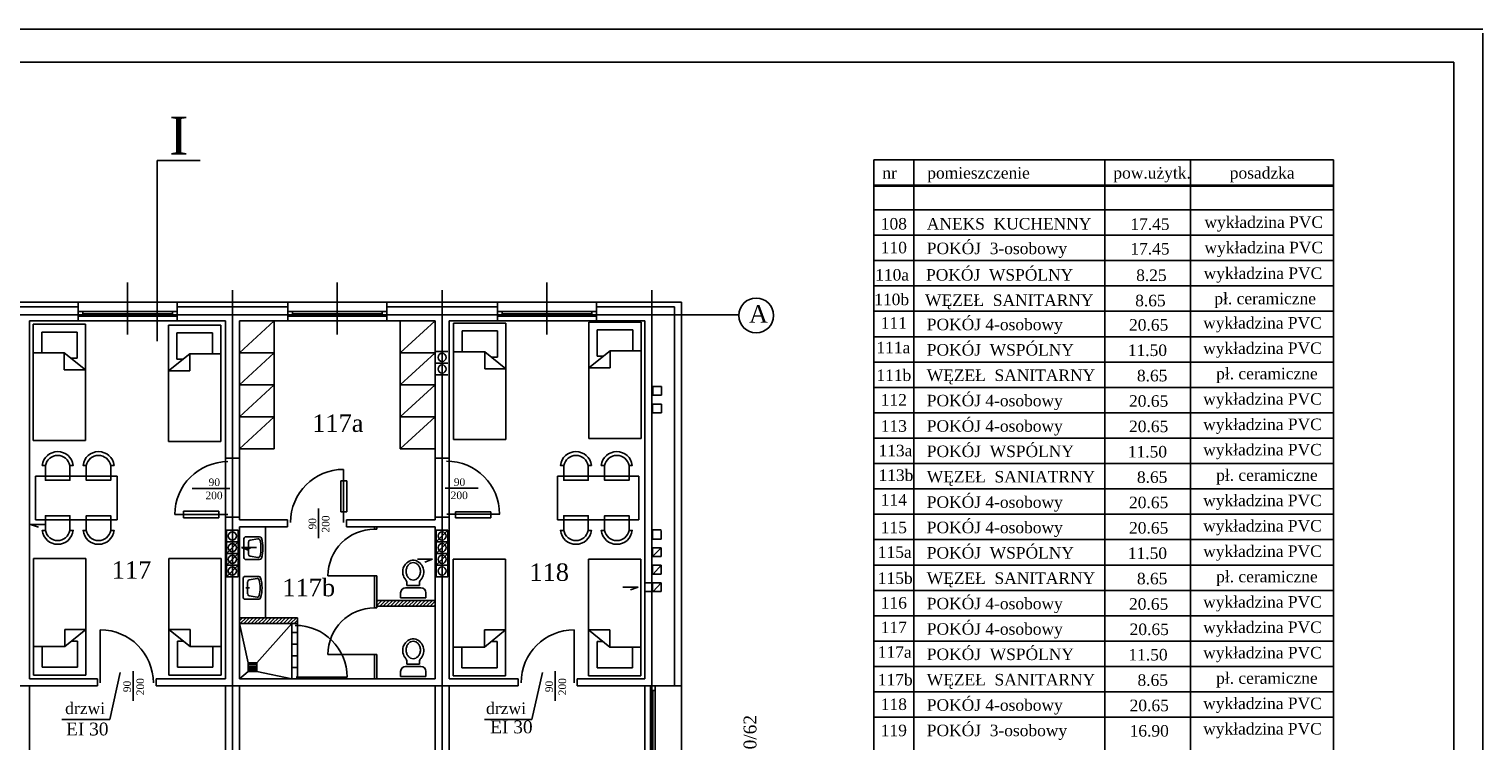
# Model space of a CAD drawing. Extents: x -4334 to 40851, y -15274 to 9778.
# Tile 11 of 15: x 38355 to 40851, y 5210 to 6432. Entities that reach past the tile are written whole.
import ezdxf

# ---------------------------------------------------------------- set-up
doc = ezdxf.new("R2010")
doc.units = 0
doc.header["$LTSCALE"] = 100
doc.header["$MEASUREMENT"] = 0
doc.linetypes.add('ACAD_ISO02W100', pattern=[15, 12, -3])
doc.linetypes.add('ACAD_ISO04W100', pattern=[30.5, 24, -3, 0.5, -3])
doc.layers.get('0').update_dxf_attribs({"color": 251, "linetype": 'CONTINUOUS'})
for name, color, linetype in [('CIENKIE', 251, 'CONTINUOUS'), ('NAPIS', 251, 'CONTINUOUS'), ('OSIE', 251, 'ACAD_ISO04W100'), ('PRZERYW', 251, 'ACAD_ISO02W100'), ('SCIANY', 251, 'CONTINUOUS'), ('urzadzenia', 251, 'CONTINUOUS'), ('URZĄDZENIA', 251, 'CONTINUOUS')]:
    doc.layers.add(name, color=color, linetype=linetype)
doc.styles.add('NEWROMAN', font='TIMES.TTF')

# ---------------------------------------------------------------- blocks, each defined once
blk = doc.blocks.new('R056')
for p, q in [((-0.332, 0.998), (0.335, 0.998)), ((-0.332, 0.865), (-0.332, 0.998)), ((0.335, 0.998), (0.335, 0.865)), ((0.201, 0.732), (-0.199, 0.732)), ((-0.165, 0.67), (0.001, 0.67)), ((-0.165, 0.67), (-0.165, 0.607)), ((0.168, 0.67), (0.001, 0.67)), ((0.168, 0.67), (0.168, 0.607))]:
    blk.add_line(p, q)
blk.add_lwpolyline([(0.001, 0.067, 0.117514), (0.071, 0.083, 0.104443), (0.135, 0.134, 0.090071), (0.175, 0.207, 0.08201), (0.19, 0.297, 0.08201), (0.175, 0.387, 0.090071), (0.135, 0.459, 0.104443), (0.071, 0.51, 0.117514), (0.001, 0.527, 0.117514), (-0.069, 0.51, 0.104443), (-0.132, 0.459, 0.090071), (-0.172, 0.387, 0.08201), (-0.187, 0.297, 0.08201), (-0.172, 0.207, 0.090071), (-0.132, 0.134, 0.104443), (-0.069, 0.083, 0.117514)], format="xyb", close=True)
for centre, radius, start, end in [((-0.199, 0.865), 0.133, 180, 270), ((0.201, 0.865), 0.133, 270, 0), ((0.038, 0.311), 0.315, 138.639, 258.4219), ((-0.299, 0.607), 0.133, 318.639, 0), ((-0.035, 0.311), 0.315, 281.5781, 41.361), ((0.301, 0.607), 0.133, 180, 221.361), ((0.001, 0.133), 0.133, 258.4219, 281.5781)]:
    blk.add_arc(centre, radius, start, end)
blk = doc.blocks.new('R053')
for p, q in [((0.917, 0.692), (0.083, 0.692)), ((0, 0.608), (0, 0)), ((0.095, 0.075), (0.149, 0.421)), ((0.769, 0.492), (0.231, 0.492)), ((0.5, 0.575), (0.5, 0.408)), ((0.905, 0.075), (0.851, 0.421)), ((1, 0), (1, 0.608))]:
    blk.add_line(p, q)
for centre, radius, start, end in [((0.083, 0.608), 0.0833, 90, 180), ((0.917, 0.608), 0.0833, 0, 90), ((0.083, 0), 0.0833, 180, 254.04705), ((0.177, 0.062), 0.0833, 171.19534, 256.97978), ((0.231, 0.408), 0.0833, 90, 171.19534), ((0.769, 0.408), 0.0833, 8.80466, 90), ((0.823, 0.062), 0.0833, 283.02022, 8.80466), ((0.5, 1.458), 1.599, 254.04705, 285.95295), ((0.5, 1.458), 1.516, 256.97978, 283.02022), ((0.917, 0), 0.0833, 285.95295, 0)]:
    blk.add_arc(centre, radius, start, end)

msp = doc.modelspace()

# ---------------------------------------------------------------- hatches: boundary and pattern name
at = {"layer": 'urzadzenia', "ltscale": 3}
h = msp.add_hatch(dxfattribs=at)
h.set_pattern_fill('ANSI31', color=256, scale=35, style=0)
h.paths.add_polyline_path([(39052.2, 5451.1), (38952.2, 5451.1), (38952.2, 5441.1), (39052.2, 5441.1)])
h = msp.add_hatch(dxfattribs=at)
h.set_pattern_fill('ANSI31', color=256, scale=35, style=0)
h.set_pattern_definition([(45, (26666.918, 3748.6937), (-3.0935922, 3.0935922), [])])
h.paths.add_polyline_path([(38816.2, 5421.1), (38716.2, 5421.1), (38716.2, 5411.1), (38816.2, 5411.1)])

# ---------------------------------------------------------------- linework, layer by layer
at = {"layer": 'CIENKIE', "ltscale": 3}
for p, q in [((40851, 6432), (32948.9, 6432)), ((40851, 6424.9), (40851, 3454.9)), ((40801, 6374.9), (33348.9, 6374.9)), ((40801, 6374.9), (40801, 3504.9)), ((38524.2, 5907.6), (38524.2, 5996.9)), ((38884.2, 5907.6), (38884.2, 5996.9)), ((39244.2, 5907.6), (39244.2, 5996.9)), ((38249.2, 5955.1), (38439.2, 5955.1)), ((38439.2, 5963.1), (38609.2, 5963.1)), ((38439.2, 5946.9), (38609.2, 5946.9)), ((38447.2, 5946.9), (38447.2, 5938.9)), ((38447.2, 5942.9), (38601.2, 5942.9)), ((38601.2, 5946.9), (38601.2, 5938.9)), ((38609.2, 5955.1), (38799.2, 5955.1)), ((38799.2, 5963.1), (38969.2, 5963.1)), ((38799.2, 5946.9), (38969.2, 5946.9)), ((38807.2, 5946.9), (38807.2, 5938.9)), ((38807.2, 5942.9), (38961.2, 5942.9)), ((38961.2, 5946.9), (38961.2, 5938.9)), ((38969.2, 5955.1), (39159.2, 5955.1)), ((39159.2, 5963.1), (39329.2, 5963.1)), ((39159.2, 5946.9), (39329.2, 5946.9)), ((39167.2, 5946.9), (39167.2, 5938.9)), ((39167.2, 5942.9), (39321.2, 5942.9)), ((39321.2, 5946.9), (39321.2, 5938.9)), ((39329.2, 5955.1), (39463.2, 5955.1)), ((39463.2, 5304.1), (39463.2, 5955.1)), ((38439.2, 5938.9), (38609.2, 5938.9)), ((38609.2, 5931.1), (38439.2, 5931.1)), ((38799.2, 5938.9), (38969.2, 5938.9)), ((38969.2, 5931.1), (38799.2, 5931.1)), ((39159.2, 5938.9), (39329.2, 5938.9)), ((39329.2, 5931.1), (39159.2, 5931.1)), ((38895.1, 5585), (38895.1, 5676)), ((38635.2, 5643.3), (38699.6, 5643.3)), ((39069.2, 5643.5), (39126.1, 5643.5)), ((38696.5, 5598.3), (38605.5, 5598.3)), ((38852.1, 5557.7), (38852.1, 5609)), ((39072.3, 5599.1), (39163.3, 5599.1)), ((38357.9, 5581.5), (38371.3, 5576.6)), ((38384, 5581.5), (38357.9, 5581.5)), ((39054.2, 5551.6), (39074.2, 5571.6)), ((38694.2, 5531.6), (38714.2, 5551.6)), ((38719.7, 5541.7), (38733.1, 5536.7)), ((38745.8, 5541.7), (38719.7, 5541.7)), ((39054.2, 5531.6), (39074.2, 5551.6)), ((39425.4, 5526.3), (39440.4, 5541.3)), ((38694.2, 5511.6), (38714.2, 5531.6)), ((39021.7, 5521.8), (39047.8, 5521.8)), ((39047.8, 5521.8), (39034.4, 5516.9)), ((39054.2, 5511.6), (39074.2, 5531.6)), ((38694.2, 5491.6), (38714.2, 5511.6)), ((39426.3, 5496.3), (39440.4, 5511.3)), ((39374.7, 5473.9), (39400.8, 5473.9)), ((39400.8, 5473.9), (39387.4, 5468.9)), ((39426.3, 5466.1), (39440.4, 5481.3)), ((38477.5, 5309.4), (38477.5, 5400.4)), ((39290.9, 5309.4), (39290.9, 5400.4)), ((38493.7, 5246.6), (38511.8, 5327.4)), ((38533.9, 5278.4), (38533.9, 5329.6)), ((39218.2, 5246.6), (39236.3, 5327.4)), ((39258.5, 5278.4), (39258.5, 5329.6)), ((39412.2, 5304.1), (39412.2, 5006.1)), ((39422.2, 5304.1), (39422.2, 5006.1)), ((39422.2, 5296.1), (39430.2, 5296.1)), ((39426.2, 5296.1), (39426.2, 5014.1)), ((39430.2, 5304.1), (39430.2, 5006.1)), ((39475.2, 5304.1), (39475.2, 5006.1)), ((38493.7, 5246.6), (38411.5, 5246.6)), ((39218.2, 5246.6), (39137.1, 5246.6))]:
    msp.add_line(p, q, dxfattribs=at)
at = {"layer": 'CIENKIE', "lineweight": 25, "ltscale": 3}
for p, q in [((39805.2, 6207.4), (39805.2, 5800.9)), ((39805.2, 6207.4), (40594.2, 6207.4)), ((39874, 6207.4), (39874, 5119.7)), ((40201.8, 6207.4), (40201.8, 5119.7)), ((40349.1, 6207.4), (40349.1, 5119.7)), ((40594.2, 6207.4), (40594.2, 5119.7)), ((39805.2, 6163.9), (40594.2, 6163.9)), ((39805.2, 6163.9), (40594.2, 6163.9)), ((39805.2, 6162.5), (40594.2, 6162.5)), ((39805.2, 6121.6), (40594.2, 6121.6)), ((39805.2, 6078.1), (40594.2, 6078.1)), ((39805.2, 6034.5), (40594.2, 6034.5)), ((39805.2, 5990.9), (40594.2, 5990.9)), ((39805.2, 5990.9), (40347, 5990.9)), ((39805.2, 5947.4), (40592.1, 5947.4)), ((39805.2, 5947.4), (40347, 5947.4)), ((39808.3, 5947.4), (40594.2, 5947.4)), ((39808.3, 5947.4), (40350.1, 5947.4)), ((39805.2, 5903.8), (40594.2, 5903.8)), ((39805.2, 5860.3), (40594.2, 5860.3)), ((39805.2, 5816.7), (40594.2, 5816.7)), ((39805.2, 5800.9), (39805.2, 5119.7)), ((39805.2, 5773.1), (40594.2, 5773.1)), ((39805.2, 5729.6), (40594.2, 5729.6)), ((39805.2, 5729.6), (40347, 5729.6)), ((39805.2, 5686), (40592.1, 5686)), ((39805.2, 5686), (40347, 5686)), ((39808.3, 5686), (40594.2, 5686)), ((39808.3, 5686), (40350.1, 5686)), ((39805.2, 5642.5), (40594.2, 5642.5)), ((39805.2, 5598.9), (40594.2, 5598.9)), ((39805.2, 5555.3), (40594.2, 5555.3)), ((39805.2, 5511.8), (40594.2, 5511.8)), ((39805.2, 5468.2), (40594.2, 5468.2)), ((39805.2, 5468.2), (40347, 5468.2)), ((39805.2, 5424.7), (40592.1, 5424.7)), ((39805.2, 5424.7), (40347, 5424.7)), ((39808.3, 5424.7), (40594.2, 5424.7)), ((39808.3, 5424.7), (40350.1, 5424.7)), ((39805.2, 5381.1), (40594.2, 5381.1)), ((39805.2, 5337.5), (40594.2, 5337.5)), ((39805.2, 5294), (40594.2, 5294)), ((39805.2, 5250.4), (40594.2, 5250.4))]:
    msp.add_line(p, q, dxfattribs=at)
at = {"layer": 'CIENKIE'}
for p, q in [((39054.2, 5878.2), (39074.2, 5878.2)), ((39054.2, 5858.2), (39074.2, 5858.2)), ((39054.2, 5838.2), (39074.2, 5838.2)), ((39425.7, 5803.2), (39425.7, 5818.2)), ((39440.7, 5818.2), (39425.7, 5818.2)), ((39440.7, 5818.2), (39440.7, 5803.2)), ((39440.7, 5803.2), (39425.7, 5803.2)), ((39425.6, 5773.2), (39425.6, 5788.2)), ((39425.7, 5788.2), (39440.7, 5788.2)), ((39425.7, 5773.1), (39440.7, 5773.1)), ((39440.7, 5788.2), (39440.7, 5773.2)), ((39440.4, 5572), (39425.4, 5572)), ((39425.4, 5556.3), (39425.4, 5571.3)), ((39440.4, 5571.3), (39440.4, 5556.3)), ((39440.4, 5556.3), (39425.4, 5556.3)), ((39425.4, 5526.3), (39425.4, 5541.3)), ((39425.4, 5541.3), (39440.4, 5541.3)), ((39440.4, 5541.3), (39440.4, 5526.3)), ((39440.4, 5526.3), (39425.4, 5526.3)), ((39424.2, 5511.3), (39440.4, 5511.3)), ((39440.4, 5496.3), (39424.2, 5496.3)), ((39425.4, 5496.3), (39425.4, 5511.3)), ((39440.4, 5511.3), (39440.4, 5496.3)), ((39412.2, 5481.3), (39440.4, 5481.3)), ((39412.2, 5466.1), (39440.4, 5466.1)), ((39425.4, 5466.3), (39425.4, 5481.3)), ((39440.4, 5481.3), (39440.4, 5466.3))]:
    msp.add_line(p, q, dxfattribs=at)
at = {"layer": 'CIENKIE', "ltscale": 3}
msp.add_circle((39603.4, 5940.2), 30, dxfattribs=at)
at = {"layer": 'CIENKIE'}
for centre in [(39064.2, 5868.2), (39064.2, 5848.2), (38704.2, 5561.6), (39064.2, 5561.6), (38704.2, 5541.6), (39064.2, 5541.6), (38704.2, 5521.6), (39064.2, 5521.6), (38704.2, 5501.6), (39064.2, 5501.6)]:
    msp.add_circle(centre, 7, dxfattribs=at)
at = {"layer": 'CIENKIE', "ltscale": 3}
for centre, start, end in [((38696.5, 5598.3), 90, 180), ((38895.1, 5585), 90, 180), ((39071.9, 5599.1), 0, 90), ((38477.5, 5309.4), 360, 90), ((39290.9, 5309.4), 90, 180)]:
    msp.add_arc(centre, 91, start, end, dxfattribs=at)
at = {"layer": 'OSIE', "ltscale": 3}
for p, q in [((38704.2, 4229.9), (38704.2, 5983.6)), ((39064.2, 4229.9), (39064.2, 5983.6)), ((39424.2, 4229.9), (39424.2, 5983.6)), ((33664.2, 5941.1), (39573.4, 5941.1))]:
    msp.add_line(p, q, dxfattribs=at)
at = {"layer": 'PRZERYW', "ltscale": 3}
for p, q in [((38692.2, 5695.1), (38692.2, 5594.1)), ((38716.2, 5695.1), (38716.2, 5594.1)), ((39052.2, 5695.1), (39052.2, 5594.1)), ((39076.2, 5695.1), (39076.2, 5594.1)), ((38356.2, 5304.1), (38356.2, 5101.1)), ((38692.2, 5101.1), (38692.2, 5304.1)), ((38716.2, 4991.1), (38716.2, 5304.1)), ((39052.2, 4991.1), (39052.2, 5304.1)), ((39076.2, 4991.1), (39076.2, 5304.1))]:
    msp.add_line(p, q, dxfattribs=at)
at = {"layer": 'PRZERYW'}
for points in [[(38890.3, 5656.4), (38900.4, 5656.4), (38900.4, 5602.9), (38890.3, 5602.9)], [(38620, 5604.3), (38680.7, 5604.3), (38680.7, 5592.8), (38620, 5592.8)], [(39087.4, 5602.9), (39148.1, 5602.9), (39148.1, 5592.8), (39087.4, 5592.8)]]:
    msp.add_lwpolyline(points, close=True, dxfattribs=at)
at = {"layer": 'SCIANY', "ltscale": 3}
for p, q in [((38574.8, 5895.9), (38574.8, 6206.2)), ((38649.1, 6206.2), (38574.8, 6206.2)), ((38249.2, 5963.1), (38439.2, 5963.1)), ((38439.2, 5931.1), (38439.2, 5963.1)), ((38439.2, 5963.1), (38439.2, 5931.1)), ((38609.2, 5963.1), (38799.2, 5963.1)), ((38609.2, 5931.1), (38609.2, 5963.1)), ((38609.2, 5963.1), (38609.2, 5931.1)), ((38799.2, 5963.1), (38799.2, 5931.1)), ((38799.2, 5931.1), (38799.2, 5963.1)), ((38969.2, 5963.1), (39159.2, 5963.1)), ((38969.2, 5963.1), (38969.2, 5931.1)), ((38969.2, 5931.1), (38969.2, 5963.1)), ((39159.2, 5931.1), (39159.2, 5963.1)), ((39159.2, 5963.1), (39159.2, 5931.1)), ((39329.2, 5963.1), (39475.2, 5963.1)), ((39329.2, 5931.1), (39329.2, 5963.1)), ((39329.2, 5963.1), (39329.2, 5931.1)), ((39475.2, 5304.1), (39475.2, 5963.1)), ((38356.2, 5931.1), (38439.2, 5931.1)), ((38609.2, 5931.1), (38692.2, 5931.1)), ((38716.2, 5931.1), (38799.2, 5931.1)), ((38969.2, 5931.1), (39052.2, 5931.1)), ((39076.2, 5931.1), (39159.2, 5931.1)), ((39329.2, 5931.1), (39412.2, 5931.1)), ((39412.2, 5316.1), (39412.2, 5931.1)), ((38716.2, 5695.1), (38692.2, 5695.1)), ((39052.2, 5695.1), (39076.2, 5695.1)), ((38716.2, 5594.1), (38692.2, 5594.1)), ((39052.2, 5594.1), (39076.2, 5594.1)), ((38798.9, 5589.1), (38716.2, 5589.1)), ((38798.9, 5577.1), (38716.2, 5577.1)), ((38798.9, 5577.1), (38798.9, 5589.1)), ((38899.9, 5577.1), (38899.9, 5589.1)), ((39052.2, 5589.1), (38899.9, 5589.1)), ((39052.2, 5577.1), (38899.9, 5577.1)), ((38952.2, 5451.1), (39052.2, 5451.1)), ((38952.2, 5441.1), (39052.2, 5441.1)), ((38816.2, 5421.1), (38716.2, 5421.1)), ((38816.2, 5411.1), (38716.2, 5411.1)), ((38356.2, 5316.1), (38472.5, 5316.1)), ((38472.5, 5316.1), (38472.5, 5304.1)), ((38573.5, 5316.1), (38573.5, 5304.1)), ((38573.5, 5316.1), (38692.2, 5316.1)), ((38716.2, 5316.1), (39052.2, 5316.1)), ((39076.2, 5316.1), (39194.9, 5316.1)), ((39194.9, 5316.1), (39194.9, 5304.1)), ((39295.9, 5316.1), (39295.9, 5304.1)), ((39295.9, 5316.1), (39412.2, 5316.1)), ((38215.9, 5304.1), (38472.5, 5304.1)), ((38573.5, 5304.1), (39194.9, 5304.1)), ((39295.9, 5304.1), (39475.2, 5304.1))]:
    msp.add_line(p, q, dxfattribs=at)
at = {"layer": 'SCIANY'}
for p, q in [((38356.2, 5316.1), (38356.2, 5931.1)), ((38356.2, 5491.6), (38356.2, 5931.1)), ((38692.2, 5695.1), (38692.2, 5931.1)), ((38716.2, 5695.1), (38716.2, 5931.1)), ((39052.2, 5695.1), (39052.2, 5931.1)), ((39076.2, 5695.1), (39076.2, 5931.1)), ((38692.2, 5316.1), (38692.2, 5594.1)), ((38716.2, 5589.1), (38716.2, 5594.1)), ((39052.2, 5589.1), (39052.2, 5594.1)), ((39076.2, 5316.1), (39076.2, 5594.1)), ((38716.2, 5316.1), (38716.2, 5577.1)), ((39052.2, 5316.1), (39052.2, 5577.1)), ((38952.2, 5441.1), (38952.2, 5451.1)), ((38816.2, 5411.1), (38816.2, 5421.1))]:
    msp.add_line(p, q, dxfattribs=at)
at = {"layer": 'urzadzenia', "ltscale": 3}
for p, q in [((38452.3, 5925.3), (38362.3, 5925.3)), ((38594.5, 5923.7), (38684.5, 5923.7)), ((38716.2, 5876.1), (38776.2, 5931.1)), ((38992.2, 5876.1), (39052.2, 5931.1)), ((39173.9, 5927.2), (39083.9, 5927.2)), ((39316.1, 5928.8), (39406.1, 5928.8)), ((39330.7, 5915.3), (39391.4, 5915.3)), ((38437.6, 5911.8), (38376.9, 5911.8)), ((38609.1, 5910.2), (38669.8, 5910.2)), ((39159.3, 5913.7), (39098.6, 5913.7)), ((38415.7, 5876.1), (38362.3, 5876.1)), ((38415.7, 5876.1), (38415.7, 5846.7)), ((38452.3, 5846.7), (38415.7, 5876.1)), ((38437.6, 5866.8), (38427.3, 5866.8)), ((38594.5, 5845.1), (38631.1, 5874.5)), ((38609.1, 5865.2), (38619.5, 5865.2)), ((38631.1, 5874.5), (38684.5, 5874.5)), ((38631.1, 5874.5), (38631.1, 5845.1)), ((38716.2, 5821.1), (38776.2, 5876.1)), ((38716.2, 5876.1), (38776.2, 5876.1)), ((38992.2, 5821.1), (39052.2, 5876.1)), ((38992.2, 5876.1), (39052.2, 5876.1)), ((39137.3, 5878), (39083.9, 5878)), ((39173.9, 5848.5), (39137.3, 5878)), ((39137.3, 5878), (39137.3, 5848.5)), ((39159.3, 5868.6), (39148.9, 5868.6)), ((39316.1, 5850.1), (39352.7, 5879.6)), ((39330.7, 5870.3), (39341.1, 5870.3)), ((39352.7, 5879.6), (39352.7, 5850.1)), ((39352.7, 5879.6), (39406.1, 5879.6)), ((38452.3, 5846.7), (38415.7, 5846.7)), ((38594.5, 5845.1), (38631.1, 5845.1)), ((39173.9, 5848.5), (39137.3, 5848.5)), ((39316.1, 5850.1), (39352.7, 5850.1)), ((38716.2, 5766.1), (38776.2, 5821.1)), ((38716.2, 5821.1), (38776.2, 5821.1)), ((38992.2, 5766.1), (39052.2, 5821.1)), ((38992.2, 5821.1), (39052.2, 5821.1)), ((38716.2, 5711.1), (38776.2, 5766.1)), ((38716.2, 5766.1), (38776.2, 5766.1)), ((38992.2, 5711.1), (39052.2, 5766.1)), ((38992.2, 5766.1), (39052.2, 5766.1)), ((38452.3, 5725.3), (38362.3, 5725.3)), ((38594.5, 5723.7), (38684.5, 5723.7)), ((39173.9, 5727.2), (39083.9, 5727.2)), ((39316.1, 5728.8), (39406.1, 5728.8)), ((38716.2, 5711.1), (38776.2, 5711.1)), ((38992.2, 5711.1), (39052.2, 5711.1)), ((38366.3, 5664.4), (38366.3, 5589.4)), ((38506.3, 5664.4), (38366.3, 5664.4)), ((38506.3, 5664.4), (38506.3, 5589.4)), ((39262.1, 5664.4), (39402.1, 5664.4)), ((39262.1, 5664.4), (39262.1, 5589.4)), ((39402.1, 5664.4), (39402.1, 5589.4)), ((38506.3, 5589.4), (38366.3, 5589.4)), ((38694.2, 5571.6), (38694.2, 5491.6)), ((38714.2, 5571.6), (38714.2, 5491.6)), ((38948.2, 5573.1), (38952.2, 5573.1)), ((39054.2, 5571.6), (39054.2, 5491.6)), ((39074.2, 5571.6), (39074.2, 5491.6)), ((39262.1, 5589.4), (39402.1, 5589.4)), ((38452.9, 5522.7), (38362.9, 5522.7)), ((38595, 5522.7), (38685, 5522.7)), ((39173.3, 5521.6), (39083.3, 5521.6)), ((39315.5, 5521.6), (39405.5, 5521.6)), ((38952.2, 5493.1), (38868.2, 5493.1)), ((38948.2, 5493.1), (38952.2, 5493.1)), ((38948.2, 5438.1), (38952.2, 5438.1)), ((38416.3, 5371.9), (38416.3, 5401.3)), ((38452.9, 5401.3), (38416.3, 5371.9)), ((38452.9, 5401.3), (38416.3, 5401.3)), ((38595, 5401.3), (38631.6, 5371.9)), ((38595, 5401.3), (38631.6, 5401.3)), ((38631.6, 5371.9), (38631.6, 5401.3)), ((38816.2, 5396.1), (38806.2, 5396.1)), ((39173.3, 5400.3), (39136.8, 5370.9)), ((39136.8, 5370.9), (39136.8, 5400.3)), ((39173.3, 5400.3), (39136.8, 5400.3)), ((39315.5, 5400.3), (39352.1, 5370.9)), ((39315.5, 5400.3), (39352.1, 5400.3)), ((39352.1, 5370.9), (39352.1, 5400.3)), ((38416.3, 5371.9), (38362.9, 5371.9)), ((38438.2, 5381.2), (38427.9, 5381.2)), ((38609.7, 5381.2), (38620, 5381.2)), ((38631.6, 5371.9), (38685, 5371.9)), ((38816.2, 5376.1), (38806.2, 5376.1)), ((39136.8, 5370.9), (39083.3, 5370.9)), ((39158.7, 5380.2), (39148.4, 5380.2)), ((39330.2, 5380.2), (39340.5, 5380.2)), ((39352.1, 5370.9), (39405.5, 5370.9)), ((38746.3, 5343.8), (38731.3, 5343.8)), ((38731.3, 5328.8), (38731.3, 5343.8)), ((38746.3, 5328.8), (38746.3, 5343.8)), ((38816.2, 5356.1), (38806.2, 5356.1)), ((38952.2, 5358.1), (38868.2, 5358.1)), ((38948.2, 5358.1), (38952.2, 5358.1)), ((38452.9, 5322.7), (38362.9, 5322.7)), ((38438.2, 5336.2), (38377.5, 5336.2)), ((38595, 5322.7), (38685, 5322.7)), ((38609.7, 5336.2), (38670.4, 5336.2)), ((38746.3, 5340.8), (38731.3, 5340.8)), ((38746.3, 5337.8), (38731.3, 5337.8)), ((38746.3, 5334.8), (38731.3, 5334.8)), ((38746.3, 5331.8), (38731.3, 5331.8)), ((38746.3, 5328.8), (38731.3, 5328.8)), ((38816.2, 5336.1), (38806.2, 5336.1)), ((38901.2, 5319.1), (38813.7, 5319.1)), ((39173.3, 5321.6), (39083.3, 5321.6)), ((39158.7, 5335.2), (39098, 5335.2)), ((39315.5, 5321.6), (39405.5, 5321.6)), ((39330.2, 5335.2), (39390.9, 5335.2))]:
    msp.add_line(p, q, dxfattribs=at)
at = {"layer": 'urzadzenia'}
for p, q in [((38362.3, 5925.3), (38362.3, 5725.3)), ((38452.3, 5925.3), (38452.3, 5725.3)), ((38594.5, 5923.7), (38594.5, 5723.7)), ((38684.5, 5923.7), (38684.5, 5723.7)), ((38776.2, 5931.1), (38776.2, 5711.1)), ((38992.2, 5931.1), (38992.2, 5711.1)), ((39083.9, 5927.2), (39083.9, 5727.2)), ((39173.9, 5927.2), (39173.9, 5727.2)), ((39316.1, 5928.8), (39316.1, 5728.8)), ((39330.7, 5915.3), (39330.7, 5870.3)), ((39330.7, 5915.3), (39330.7, 5870.3)), ((39391.4, 5915.3), (39391.4, 5879.6)), ((39406.1, 5928.8), (39406.1, 5728.8)), ((38376.9, 5911.8), (38376.9, 5876.1)), ((38437.6, 5911.8), (38437.6, 5866.8)), ((38437.6, 5911.8), (38437.6, 5866.8)), ((38609.1, 5910.2), (38609.1, 5865.2)), ((38609.1, 5910.2), (38609.1, 5865.2)), ((38669.8, 5910.2), (38669.8, 5874.5)), ((39098.6, 5913.7), (39098.6, 5878)), ((39159.3, 5913.7), (39159.3, 5868.6)), ((39159.3, 5913.7), (39159.3, 5868.6)), ((38694.2, 5571.6), (38714.2, 5571.6)), ((38761.2, 5577.1), (38761.2, 5421.1)), ((38948.2, 5577.1), (38948.2, 5573.1)), ((38952.2, 5577.1), (38952.2, 5573.1)), ((39054.2, 5571.6), (39074.2, 5571.6)), ((38694.2, 5551.6), (38714.2, 5551.6)), ((39054.2, 5551.6), (39074.2, 5551.6)), ((38362.9, 5322.7), (38362.9, 5522.7)), ((38452.9, 5322.7), (38452.9, 5522.7)), ((38595, 5322.7), (38595, 5522.7)), ((38685, 5322.7), (38685, 5522.7)), ((38694.2, 5531.6), (38714.2, 5531.6)), ((39054.2, 5531.6), (39074.2, 5531.6)), ((39083.3, 5321.6), (39083.3, 5521.6)), ((39173.3, 5321.6), (39173.3, 5521.6)), ((39315.5, 5321.6), (39315.5, 5521.6)), ((39405.5, 5321.6), (39405.5, 5521.6)), ((38694.2, 5511.6), (38714.2, 5511.6)), ((38694.2, 5491.6), (38714.2, 5491.6)), ((38948.2, 5493.1), (38948.2, 5438.1)), ((38952.2, 5493.1), (38952.2, 5451.1)), ((39054.2, 5511.6), (39074.2, 5511.6)), ((39054.2, 5491.6), (39074.2, 5491.6)), ((38952.2, 5441.1), (38952.2, 5438.1)), ((38377.5, 5336.2), (38377.5, 5371.9)), ((38438.2, 5336.2), (38438.2, 5381.2)), ((38609.7, 5336.2), (38609.7, 5381.2)), ((38609.7, 5336.2), (38609.7, 5381.2)), ((38670.4, 5336.2), (38670.4, 5371.9)), ((39098, 5335.2), (39098, 5370.9)), ((39158.7, 5335.2), (39158.7, 5380.2)), ((39158.7, 5335.2), (39158.7, 5380.2)), ((39330.2, 5335.2), (39330.2, 5380.2)), ((39390.9, 5335.2), (39390.9, 5370.9)), ((38948.2, 5358.1), (38948.2, 5316.1)), ((38952.2, 5358.1), (38952.2, 5316.1))]:
    msp.add_line(p, q, dxfattribs=at)
at = {"layer": 'URZĄDZENIA', "ltscale": 3}
for p, q in [((38731.3, 5343.8), (38716.2, 5411.1)), ((38746.3, 5343.8), (38806.2, 5411.1)), ((38806.2, 5411.1), (38806.2, 5316.1)), ((38816.2, 5411.1), (38816.2, 5316.1)), ((38731.3, 5328.8), (38716.2, 5316.1)), ((38746.3, 5328.8), (38806.2, 5316.1))]:
    msp.add_line(p, q, dxfattribs=at)
at = {"layer": 'URZĄDZENIA'}
for points in [[(38383.2, 5682.7), (38377.8, 5682.7, -0.895014), (38430.9, 5682.7), (38425.2, 5682.7, 0.825539), (38383.3, 5682.6), (38383.3, 5657.4), (38425.2, 5657.4), (38425.2, 5682.7)], [(38453.3, 5682.7), (38447.9, 5682.7, -0.895014), (38501, 5682.7), (38495.3, 5682.7, 0.825539), (38453.4, 5682.6), (38453.4, 5657.4), (38495.3, 5657.4), (38495.3, 5682.7)], [(39315.1, 5682.7), (39320.5, 5682.7, 0.895014), (39267.4, 5682.7), (39273.1, 5682.7, -0.825539), (39315, 5682.6), (39315, 5657.4), (39273.1, 5657.4), (39273.1, 5682.7)], [(39385.2, 5682.7), (39390.6, 5682.7, 0.895014), (39337.5, 5682.7), (39343.2, 5682.7, -0.825539), (39385.1, 5682.6), (39385.1, 5657.4), (39343.2, 5657.4), (39343.2, 5682.7)], [(38383.2, 5571.1), (38377.8, 5571.1, 0.895014), (38430.9, 5571.1), (38425.2, 5571.1, -0.825539), (38383.3, 5571.1), (38383.3, 5596.3), (38425.2, 5596.3), (38425.2, 5571.1)], [(38453.3, 5571.1), (38447.9, 5571.1, 0.895014), (38501, 5571.1), (38495.3, 5571.1, -0.825539), (38453.4, 5571.1), (38453.4, 5596.3), (38495.3, 5596.3), (38495.3, 5571.1)], [(39315.1, 5571.1), (39320.5, 5571.1, -0.895014), (39267.4, 5571.1), (39273.1, 5571.1, 0.825539), (39315, 5571.1), (39315, 5596.3), (39273.1, 5596.3), (39273.1, 5571.1)], [(39385.2, 5571.1), (39390.6, 5571.1, -0.895014), (39337.5, 5571.1), (39343.2, 5571.1, 0.825539), (39385.1, 5571.1), (39385.1, 5596.3), (39343.2, 5596.3), (39343.2, 5571.1)]]:
    msp.add_lwpolyline(points, format="xyb", dxfattribs=at)
at = {"layer": 'URZĄDZENIA', "ltscale": 3}
for centre, radius, start, end in [((38948.2, 5493.1), 80, 90, 180), ((38948.2, 5358.1), 80, 90, 180), ((38812.2, 5319.1), 89, 0, 90)]:
    msp.add_arc(centre, radius, start, end, dxfattribs=at)

# ---------------------------------------------------------------- block references
at = {"layer": 'URZĄDZENIA', "lineweight": 25, "ltscale": 3}
for name, p, xscale, yscale, zscale, rotation in [('R053', (38751, 5521.2), 39, 39, 39, 89.99999999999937), ('R056', (39014.6, 5520.2), -65, 65, 65, 179.9999999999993), ('R053', (38749.6, 5453.1), 39, 39, 39, 89.99999999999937), ('R056', (39014.6, 5385.2), -65, 65, 65, 179.9999999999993)]:
    msp.add_blockref(name, p, dxfattribs=dict(at, xscale=xscale, yscale=yscale, zscale=zscale, rotation=rotation))

# ---------------------------------------------------------------- texts
at = {"layer": 'NAPIS', "lineweight": 25, "ltscale": 3, "style": 'NEWROMAN'}
for s, height, p in [('I', 65, (38595.7, 6216.5)), ('nr', 19.8, (39820, 6175.2)), ('pomieszczenie', 19.8, (39897.1, 6175.2)), ('pow.użytk.', 19.8, (40216.6, 6175.2)), ('posadzka', 19.8, (40416.4, 6175.2)), ('108', 19.8, (39817.3, 6087.8)), ('ANEKS  KUCHENNY', 19.8, (39896.3, 6087.8)), ('17.45', 19.8, (40245.7, 6087.1)), ('wykładzina PVC', 19.8, (40373, 6090.6)), ('110', 19.8, (39817.3, 6046.9)), ('POKÓJ  3-osobowy', 19.8, (39896.3, 6045.5)), ('wykładzina PVC', 19.8, (40373, 6047)), ('17.45', 19.8, (40245.7, 6044.9)), ('110a', 19.8, (39807.7, 6000.1)), ('POKÓJ  WSPÓLNY', 19.8, (39895, 6000.1)), ('8.25', 19.8, (40255.7, 5999.4)), ('wykładzina PVC', 19.8, (40371.6, 6002.9)), ('110b', 19.8, (39806.1, 5957.9)), ('WĘZEŁ  SANITARNY', 19.8, (39893.4, 5956.6)), ('8.65', 19.8, (40254, 5955.9)), ('pł. ceramiczne', 19.8, (40390, 5959.4)), ('A', 30, (39591, 5927.8)), ('POKÓJ 4-osobowy', 19.8, (39896.3, 5914.9)), ('wykładzina PVC', 19.8, (40370.8, 5917.7)), ('111', 19.8, (39817.3, 5917.5)), ('20.65', 19.8, (40243.5, 5914.2)), ('111a', 19.8, (39809.8, 5875.3)), ('POKÓJ  WSPÓLNY', 19.8, (39896.3, 5871.3)), ('11.50', 19.8, (40241.4, 5870.6)), ('wykładzina PVC', 19.8, (40370.8, 5874.1)), ('111b', 19.8, (39809.8, 5827.7)), ('WĘZEŁ  SANITARNY', 19.8, (39896.3, 5827.7)), ('8.65', 19.8, (40257, 5827.1)), ('pł. ceramiczne', 19.8, (40393, 5830.6)), ('112', 19.8, (39817.3, 5785.5)), ('POKÓJ 4-osobowy', 19.8, (39896.3, 5784.2)), ('20.65', 19.8, (40243.5, 5783.5)), ('wykładzina PVC', 19.8, (40370.8, 5787)), ('117a', 30, (38841.2, 5740.3)), ('POKÓJ 4-osobowy', 19.8, (39896.3, 5740.6)), ('wykładzina PVC', 19.8, (40370.8, 5743.4)), ('113', 19.8, (39817.3, 5740.6)), ('20.65', 19.8, (40243.5, 5739.9)), ('113a', 19.8, (39813.4, 5698.4)), ('POKÓJ  WSPÓLNY', 19.8, (39896.3, 5697.1)), ('11.50', 19.8, (40241.4, 5696.4)), ('wykładzina PVC', 19.8, (40370.8, 5699.9)), ('113b', 19.8, (39813.4, 5656.1)), ('WĘZEŁ  SANIATRNY', 19.8, (39896.3, 5653.5)), ('8.65', 19.8, (40257, 5652.8)), ('pł. ceramiczne', 19.8, (40393, 5656.3)), ('90', 13, (38663.4, 5647.4)), ('90', 13, (39084.3, 5647.6)), ('200', 13, (38658, 5624.7)), ('200', 13, (39078.9, 5624.9)), ('114', 19.8, (39817.3, 5613.9)), ('POKÓJ 4-osobowy', 19.8, (39896.3, 5609.9)), ('20.65', 19.8, (40243.5, 5609.3)), ('wykładzina PVC', 19.8, (40370.8, 5612.8)), ('POKÓJ 4-osobowy', 19.8, (39896.3, 5566.4)), ('wykładzina PVC', 19.8, (40370.8, 5569.2)), ('115', 19.8, (39817.3, 5566.4)), ('20.65', 19.8, (40243.5, 5565.7)), ('115a', 19.8, (39812.2, 5524.1)), ('POKÓJ  WSPÓLNY', 19.8, (39896.3, 5522.8)), ('11.50', 19.8, (40241.4, 5522.1)), ('wykładzina PVC', 19.8, (40370.8, 5525.6)), ('117', 30, (38497.1, 5488.3)), ('118', 30, (39214, 5484.5)), ('115b', 19.8, (39812.2, 5479.3)), ('WĘZEŁ  SANITARNY', 19.8, (39896.3, 5479.3)), ('8.65', 19.8, (40257, 5478.6)), ('pł. ceramiczne', 19.8, (40393, 5482.1)), ('117b', 30, (38790, 5458.1)), ('116', 19.8, (39817.3, 5437)), ('POKÓJ 4-osobowy', 19.8, (39896.3, 5435.7)), ('20.65', 19.8, (40243.5, 5435)), ('wykładzina PVC', 19.8, (40370.8, 5438.5)), ('POKÓJ 4-osobowy', 19.8, (39896.3, 5392.1)), ('wykładzina PVC', 19.8, (40370.8, 5395)), ('117', 19.8, (39817.3, 5394.8)), ('20.65', 19.8, (40244.5, 5391.5)), ('117a', 19.8, (39812.2, 5352.5)), ('POKÓJ  WSPÓLNY', 19.8, (39896.3, 5348.6)), ('11.50', 19.8, (40242.4, 5347.9)), ('wykładzina PVC', 19.8, (40370.8, 5351.4)), ('117b', 19.8, (39812.2, 5305)), ('WĘZEŁ  SANITARNY', 19.8, (39896.3, 5305)), ('8.65', 19.8, (40258, 5304.3)), ('pł. ceramiczne', 19.8, (40393, 5307.8)), ('drzwi  ', 20, (38417, 5255.8)), ('drzwi  ', 20, (39139.6, 5255.8)), ('118', 19.8, (39817.3, 5262.8)), ('POKÓJ 4-osobowy', 19.8, (39896.3, 5261.5)), ('20.65', 19.8, (40244.5, 5260.8)), ('wykładzina PVC', 19.8, (40370.8, 5264.3)), ('  EI 30', 22, (38402, 5219.2)), ('  EI 30', 22, (39130.1, 5222.8)), ('POKÓJ  3-osobowy', 19.8, (39896.3, 5217.9)), ('wykładzina PVC', 19.8, (40370.8, 5220.7)), ('119', 19.8, (39817.3, 5217.9)), ('16.90', 19.8, (40244.5, 5217.2))]:
    msp.add_text(s, height=height, dxfattribs=at).set_placement(p)
for s, height, p in [('90', 13, (38848.1, 5572.8)), ('200', 13, (38870.8, 5567.4)), ('200', 13, (38552.6, 5288.1)), ('200', 13, (39277.1, 5288.1)), ('90', 13, (38529.9, 5293.4)), ('90', 13, (39254.4, 5293.4)), ('170/62', 22, (39603.8, 5162))]:
    msp.add_text(s, height=height, rotation=90, dxfattribs=at).set_placement(p)

doc.saveas('drawing.dxf')
